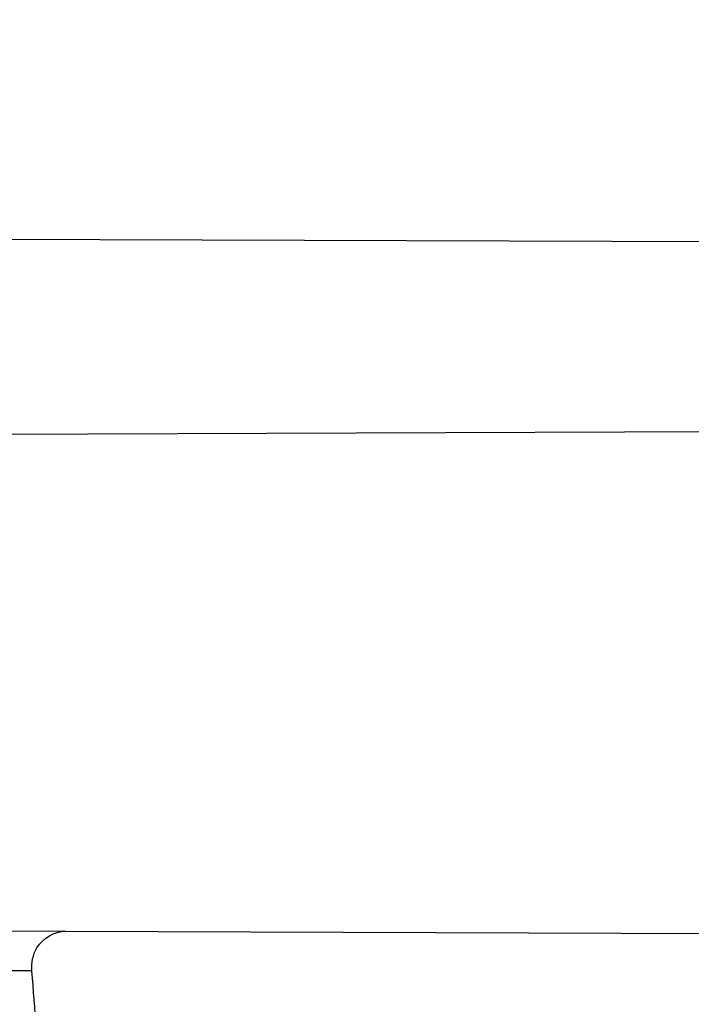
# Model space of a CAD drawing. Header units: millimetres. Extents: x 0 to 297, y 0 to 210.
# Tile 34 of 256: x 146.1481 to 146.1889, y 91.0927 to 91.1525. Entities that reach past the tile are written whole.
import ezdxf

# ---------------------------------------------------------------- set-up
doc = ezdxf.new("R2010")
doc.units = ezdxf.units.MM
doc.header["$LTSCALE"] = 16.335
doc.layers.get('0').update_dxf_attribs({"linetype": 'CONTINUOUS'})
for name, color, linetype in [('01_GLOBAL', 7, 'CONTINUOUS'), ('INTFCLR_1', 7, 'CONTINUOUS'), ('INTFCLR_144815', 7, 'CONTINUOUS')]:
    doc.layers.add(name, color=color, linetype=linetype)

msp = doc.modelspace()

# ---------------------------------------------------------------- linework, layer by layer
at = {"color": 7, "linetype": 'Continuous'}
msp.add_circle((146.8548034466, 92.13446435), 2.66, dxfattribs=at)
at = {"color": 9, "linetype": 'Continuous'}
msp.add_arc((146.8548034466, 92.13446435), 2.6259090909, 182.9674534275, 267.0325465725, dxfattribs=at)
at = {"layer": '01_GLOBAL', "color": 7, "linetype": 'Continuous'}
msp.add_circle((146.8548034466, 92.13446435), 2.695, dxfattribs=at)
at = {"layer": 'INTFCLR_1', "color": 6, "linetype": 'Continuous'}
for p, q in [((146.1443311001, 91.1392049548), (146.1976335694, 91.1390188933)), ((146.1996504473, 91.12752543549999), (146.1467743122, 91.12734086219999)), ((146.1508700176, 91.09718212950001), (146.2031934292, 91.0969994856))]:
    msp.add_line(p, q, dxfattribs=at)
at = {"layer": 'INTFCLR_1', "color": 9, "linetype": 'Continuous'}
for p, q in [((146.1216292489, 91.09728419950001), (146.1508700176, 91.09718212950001)), ((146.1488307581, 91.0947686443), (146.1192804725, 91.0947686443))]:
    msp.add_line(p, q, dxfattribs=at)
at = {"layer": 'INTFCLR_1', "color": 6, "linetype": 'Continuous'}
for centre, radius, start, end in [((145.8396077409, 91.0702686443), 0.4224162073, 270, 90.00000002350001), ((145.8396077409, 91.0702686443), 0.4014439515, 270, 90.00000002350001), ((145.8406226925, 91.0702692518), 0.3091802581, 3.2446361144, 4.54487275)]:
    msp.add_arc(centre, radius, start, end, dxfattribs=at)
at = {"layer": 'INTFCLR_1', "color": 9, "linetype": 'Continuous'}
for points, knots in [([(146.215167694, 90.9396470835), (146.2159987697, 90.9419085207), (146.2176274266, 90.946474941), (146.2207305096, 90.9557355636), (146.2257654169, 90.97235802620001), (146.2304341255, 90.99186806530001), (146.2335169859, 91.0093050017), (146.2348129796, 91.0182086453), (146.2354818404, 91.02335838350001), (146.2370256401, 91.0362869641), (146.2386297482, 91.0583777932), (146.2383725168, 91.0844410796), (146.2371603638, 91.1013312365), (146.2363978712, 91.10913017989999), (146.2358364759, 91.11431722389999), (146.2341019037, 91.1283170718), (146.2301634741, 91.1507347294), (146.2244881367, 91.17262139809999), (146.2204287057, 91.18561168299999), (146.2189019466, 91.1902581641), (146.2165792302, 91.19710265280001), (146.2113391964, 91.2114121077), (146.2022901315, 91.2324139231), (146.191984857, 91.25225539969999), (146.1848007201, 91.2644679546), (146.1814430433, 91.2699042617), (146.1792124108, 91.2734478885), (146.1731796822, 91.2827676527), (146.1630706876, 91.2970711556), (146.1490288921, 91.31448381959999), (146.1371354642, 91.3275359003), (146.1288272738, 91.33587871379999), (146.1242335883, 91.3402958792), (146.1178598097, 91.34625301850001), (146.1089384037, 91.3540531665), (146.0992814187, 91.3616216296), (146.0931582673, 91.3659756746), (146.0901748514, 91.36797805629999), (146.0877179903, 91.3695554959), (146.0855301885, 91.370872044), (146.0836031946, 91.37188306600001), (146.0825200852, 91.3723860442), (146.0816575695, 91.37269367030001), (146.0810609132, 91.3728329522), (146.0805598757, 91.3727572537), (146.0804622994, 91.37228572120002), (146.0807027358, 91.3717645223), (146.0811202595, 91.37104224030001), (146.0817948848, 91.3701330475), (146.0826939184, 91.36902450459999), (146.0838249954, 91.3677243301), (146.0851758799, 91.36623182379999), (146.086740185, 91.3645487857), (146.0892045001, 91.3619398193), (146.0927127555, 91.3582725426), (146.0992604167, 91.35140180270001), (146.106411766, 91.3436935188), (146.1129263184, 91.3363261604), (146.1169531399, 91.331641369), (146.123428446, 91.3239507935), (146.1333417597, 91.31148785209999), (146.1463378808, 91.2933556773), (146.155744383, 91.27855323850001), (146.1619029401, 91.26801686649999), (146.1660815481, 91.2606062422), (146.1732904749, 91.2470796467), (146.1829180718, 91.22665319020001), (146.189559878, 91.2096229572), (146.192649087, 91.2007931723)], [0, 0, 0, 0, 0.0103790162, 0.0208837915, 0.0420711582, 0.08518389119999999, 0.1071959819, 0.1183353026, 0.1239410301, 0.1295663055, 0.1744258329, 0.2192337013, 0.2417180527, 0.2473539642, 0.2529903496, 0.2641931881, 0.3081223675, 0.3509244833, 0.3614867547, 0.3667496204, 0.3719934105, 0.3926231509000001, 0.4323812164, 0.470412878, 0.488854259, 0.4934078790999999, 0.4979383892, 0.5068921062, 0.5412323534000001, 0.5733304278, 0.6031976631, 0.6172528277, 0.6240454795, 0.630650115, 0.6548352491, 0.6750685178, 0.6834752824, 0.6871962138, 0.6905460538, 0.6960524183, 0.6981915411, 0.6999110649, 0.7012078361, 0.7020914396, 0.7026255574, 0.7031007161, 0.7038824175, 0.7050749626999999, 0.7066970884, 0.7087489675, 0.7112252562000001, 0.7141187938, 0.7174211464, 0.7211233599, 0.729578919, 0.7392839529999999, 0.762009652, 0.7748693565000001, 0.7816473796, 0.7886214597, 0.8181786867, 0.8502212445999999, 0.8846823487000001, 0.8936821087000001, 0.9027944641, 0.9213301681, 0.9597016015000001, 1, 1, 1, 1]), ([(146.0853256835, 91.3712686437), (146.0858354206, 91.3712685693), (146.0884302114, 91.37024205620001), (146.0914097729, 91.3684995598), (146.094679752, 91.36644225), (146.0977098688, 91.3644452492), (146.1039326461, 91.360106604), (146.1137472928, 91.3525690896), (146.1228234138, 91.3447983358), (146.1293077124, 91.3388643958), (146.1339781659, 91.33446754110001), (146.1424222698, 91.3261670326), (146.1545124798, 91.3131819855), (146.1687911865, 91.29585634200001), (146.1790766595, 91.28161812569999), (146.1852148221, 91.2723404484), (146.1874832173, 91.2688147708), (146.1908964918, 91.263408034), (146.1981971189, 91.2512666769), (146.2086731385, 91.2315369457), (146.2178781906, 91.21064109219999), (146.2232089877, 91.19640184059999), (146.2255710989, 91.18959322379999), (146.227123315, 91.18497242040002), (146.2312489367, 91.17205880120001), (146.2370185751, 91.1502981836), (146.2410247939, 91.1279970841), (146.242788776, 91.1140716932), (146.2433595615, 91.1089133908), (146.2441347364, 91.1011583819), (146.2453671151, 91.08436335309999), (146.2456287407, 91.058442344), (146.2439975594, 91.03647449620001), (146.2424282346, 91.02361998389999), (146.2417481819, 91.0184987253), (146.2404303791, 91.0096435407), (146.2372949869, 90.9922981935), (146.2325471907, 90.97289442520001), (146.2274296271, 90.95636879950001), (146.2242749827, 90.9471599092), (146.2226192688, 90.94261896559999), (146.2217743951, 90.9403701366)], [0, 0, 0, 0, 0.0031306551, 0.0166311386, 0.0214593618, 0.0268204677, 0.03892666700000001, 0.0680356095, 0.1027865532, 0.1122690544, 0.1220182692, 0.1421808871, 0.1849821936, 0.2309157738, 0.2799873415, 0.2927705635, 0.2992370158, 0.3057352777, 0.3320402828, 0.3862318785, 0.4428084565, 0.4721382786, 0.4795908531, 0.487069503, 0.5020757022, 0.562848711, 0.6251729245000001, 0.641061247, 0.6490543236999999, 0.6570463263, 0.6889269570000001, 0.7524525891, 0.8160592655, 0.8240370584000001, 0.8319876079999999, 0.8477879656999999, 0.8790177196, 0.9402188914, 0.9703170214, 0.9852457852, 1, 1, 1, 1]), ([(146.192649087, 91.2007931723), (146.1958606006, 91.19161380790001), (146.2016925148, 91.1727509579), (146.207244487, 91.1485054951), (146.2099856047, 91.1323126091), (146.2110878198, 91.12467357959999), (146.2117778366, 91.1195334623), (146.2134659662, 91.10537393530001), (146.2150886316, 91.08202445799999), (146.2148602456, 91.05859212), (146.2140091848, 91.0442666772), (146.2136200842, 91.03903900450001), (146.2129629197, 91.0312586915), (146.2111506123, 91.0146916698), (146.206931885, 90.9897134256), (146.2017743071, 90.9689710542), (146.19827327, 90.95706681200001), (146.1968531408, 90.95239866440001), (146.1942959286, 90.9443911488), (146.1888936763, 90.9289345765), (146.1802622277, 90.90786547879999), (146.171382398, 90.8897741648), (146.1656550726, 90.8792145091), (146.1635773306, 90.8754900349), (146.1604900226, 90.8700564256), (146.1538400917, 90.8588573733), (146.1432874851, 90.8427416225), (146.130351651, 90.82515020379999), (146.1210235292, 90.81367435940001), (146.1156460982, 90.8073755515), (146.113618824, 90.80502464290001), (146.1101975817, 90.8011144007), (146.1038773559, 90.7940784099), (146.096999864, 90.7867494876), (146.0907938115, 90.7802607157), (146.0870749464, 90.7763572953), (146.0841227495, 90.7731700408), (146.082218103, 90.7709636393), (146.0811689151, 90.76956887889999), (146.0807337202, 90.7688287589), (146.0804699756, 90.768297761), (146.0805812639, 90.7676067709), (146.0820539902, 90.76790723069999), (146.0836740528, 90.7686837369), (146.0866075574, 90.7702696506), (146.0894057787, 90.77205211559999), (146.0917034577, 90.7735832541), (146.0931778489, 90.7745970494), (146.0956556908, 90.77633123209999), (146.0996186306, 90.7792326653), (146.1051563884, 90.78353748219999), (146.1134349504, 90.79034993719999), (146.1208444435, 90.79699512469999), (146.1273278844, 90.803212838), (146.1319747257, 90.8077988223), (146.1403493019, 90.8164335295), (146.1522854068, 90.8298984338), (146.1663008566, 90.8478011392), (146.1763364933, 90.8624671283), (146.1823017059, 90.8720054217), (146.1845040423, 90.87562926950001), (146.1878179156, 90.8811894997), (146.1948947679, 90.8936741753), (146.2049952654, 90.9139390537), (146.2119439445, 90.93087495), (146.2151676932, 90.9396470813)], [0, 0, 0, 0, 0.0419354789, 0.08505031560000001, 0.1071497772, 0.1127379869, 0.1183317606, 0.1295131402, 0.1742263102, 0.2191466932, 0.230445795, 0.2361065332, 0.241751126, 0.2641147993, 0.3079545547, 0.3508736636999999, 0.3561840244, 0.3614616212, 0.3719139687, 0.3924297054, 0.4320526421, 0.4700131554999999, 0.4792642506, 0.483852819, 0.4884035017, 0.5062126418, 0.5400088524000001, 0.5714206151, 0.6003317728, 0.6037560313, 0.6071340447, 0.6137178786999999, 0.6261602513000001, 0.6479155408, 0.6570536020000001, 0.6648783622, 0.6711643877, 0.6757843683, 0.6774462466, 0.6786751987, 0.6794900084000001, 0.6799813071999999, 0.6813020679, 0.6842478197, 0.6888651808, 0.6950795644, 0.6987591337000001, 0.70073729, 0.7027989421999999, 0.7117993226, 0.7219139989, 0.7330405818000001, 0.7580265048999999, 0.7648041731, 0.7717766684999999, 0.7861782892, 0.816667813, 0.8493175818, 0.8841610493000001, 0.8932352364, 0.8978283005, 0.9024468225, 0.9211469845, 0.9596997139, 1, 1, 1, 1]), ([(146.0853256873, 90.7692686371), (146.0851880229, 90.76926865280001), (146.0848509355, 90.76933511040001), (146.0848682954, 90.76994105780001), (146.0852289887, 90.7705644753), (146.0858526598, 90.7714910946), (146.0868032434, 90.7726443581), (146.0886356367, 90.7747215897), (146.090803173, 90.7769929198), (146.093215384, 90.77947858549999), (146.0959839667, 90.7823063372), (146.1017014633, 90.78813019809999), (146.1087122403, 90.79541364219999), (146.1151564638, 90.8024097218), (146.1186445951, 90.80629812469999), (146.1207113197, 90.8086358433), (146.1261908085, 90.8148966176), (146.1356953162, 90.82630389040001), (146.1488811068, 90.8438006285), (146.1596415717, 90.8598377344), (146.1664241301, 90.87098636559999), (146.1695721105, 90.8763942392), (146.1716900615, 90.88010002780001), (146.1775256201, 90.8906021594), (146.1865751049, 90.9085978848), (146.1953782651, 90.9295730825), (146.2008882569, 90.9449633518), (146.2034958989, 90.9529350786), (146.2049438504, 90.9575818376), (146.2085119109, 90.96942638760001), (146.2137695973, 90.9900678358), (146.2180725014, 91.0149384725), (146.2199207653, 91.0314342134), (146.2205908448, 91.0391798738), (146.2209875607, 91.0443838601), (146.221855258, 91.0586438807), (146.2220882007, 91.0819731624), (146.2204334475, 91.1052178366), (146.2187124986, 91.1193111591), (146.218008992, 91.1244278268), (146.2168850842, 91.13203296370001), (146.2140893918, 91.1481570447), (146.2084266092, 91.17229781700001), (146.202482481, 91.1910654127), (146.1992099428, 91.20019722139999)], [0, 0, 0, 0, 0.0008731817, 0.001718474, 0.0032338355, 0.0055641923, 0.008732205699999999, 0.0127298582, 0.0231213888, 0.0286463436, 0.0346993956, 0.04822263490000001, 0.0804125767, 0.0988155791, 0.1085508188, 0.1135449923, 0.1186070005, 0.1613231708, 0.2076862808, 0.2575123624, 0.2837454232, 0.2904461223, 0.2972015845, 0.3108183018, 0.3666504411, 0.4248609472, 0.4549769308, 0.4703146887, 0.4780576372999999, 0.4858477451, 0.5487776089, 0.6130123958, 0.6457680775, 0.6540347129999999, 0.6623246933, 0.6788711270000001, 0.74464742, 0.8101273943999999, 0.8265053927, 0.8346996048, 0.8428861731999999, 0.8752668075, 0.9384714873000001, 1, 1, 1, 1])]:
    msp.add_open_spline(points, degree=3, knots=knots, dxfattribs=at)
at = {"layer": 'INTFCLR_1', "color": 6, "linetype": 'Continuous'}
for points, knots in [([(146.1150652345, 91.3712686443), (146.1142109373, 91.3712686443), (146.1157546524, 91.3683280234), (146.1170803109, 91.3667058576), (146.1192467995, 91.3638593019), (146.1219201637, 91.3606396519), (146.125337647, 91.3565305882), (146.129332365, 91.3517587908), (146.1336170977, 91.3465688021), (146.1378478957, 91.3413533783), (146.1417862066, 91.33638567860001), (146.1454017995, 91.33172329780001), (146.1486896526, 91.3273866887), (146.1516611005, 91.3233827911), (146.1543369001, 91.3197024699), (146.156743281, 91.3163299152), (146.1589048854, 91.3132456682), (146.1608385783, 91.3104414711), (146.1625660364, 91.3078989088), (146.1641084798, 91.30559694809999), (146.165490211, 91.30350884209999), (146.1667189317, 91.3016311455), (146.1678098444, 91.29994672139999), (146.1687779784, 91.29843810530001), (146.1696459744, 91.2970741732), (146.1706214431, 91.29552968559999), (146.171753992, 91.2937197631), (146.1728766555, 91.29190262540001), (146.1738510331, 91.2903096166), (146.1746912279, 91.2889253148), (146.1756155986, 91.2873892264), (146.1766371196, 91.2856754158), (146.1777643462, 91.28376355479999), (146.1790081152, 91.2816276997), (146.1803754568, 91.2792474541), (146.181880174, 91.2765877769), (146.1835347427, 91.2736124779), (146.1853542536, 91.27027563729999), (146.1873580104, 91.2665190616), (146.1895596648, 91.26228659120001), (146.1919715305, 91.2575132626), (146.194608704, 91.25211957), (146.1974929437, 91.24599442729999), (146.200642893, 91.2390039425), (146.2040752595, 91.23097719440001), (146.207802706, 91.22170867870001), (146.2118351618, 91.2109047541), (146.2161179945, 91.1983172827), (146.2203681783, 91.1842931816), (146.2242872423, 91.1694234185), (146.2276657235, 91.1543820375), (146.2304753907, 91.139299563), (146.2327156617, 91.12423570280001), (146.2343982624, 91.1091881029), (146.2355287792, 91.09419226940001), (146.236117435, 91.07923359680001), (146.2361708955, 91.0643357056), (146.2356951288, 91.04948488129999), (146.2346936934, 91.03468304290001), (146.2331693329, 91.0199420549), (146.2311191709, 91.00523224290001), (146.2285428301, 90.9905732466), (146.2254275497, 90.9759332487), (146.2217708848, 90.96133081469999), (146.2176203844, 90.94696854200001), (146.2132204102, 90.93354429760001), (146.2088852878, 90.9216267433), (146.2048596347, 90.91144843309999), (146.2011587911, 90.9027023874), (146.1977663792, 90.8951298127), (146.1946668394, 90.88853337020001), (146.1918379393, 90.88275133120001), (146.1892594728, 90.8776633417), (146.1869119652, 90.8731715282), (146.1847820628, 90.86920240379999), (146.1828538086, 90.8656918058), (146.1811073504, 90.8625765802), (146.1795253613, 90.85980462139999), (146.1780916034, 90.8573318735), (146.1767959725, 90.85512907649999), (146.1756290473, 90.853169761), (146.1745782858, 90.8514245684), (146.1736278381, 90.8498612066), (146.1727650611, 90.8484544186), (146.1719665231, 90.84716262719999), (146.1711689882, 90.84588214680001), (146.1703111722, 90.8445150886), (146.1693416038, 90.84298277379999), (146.1682509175, 90.8412753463), (146.1670226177, 90.8393723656), (146.1656376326, 90.83725160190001), (146.1640803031, 90.83489670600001), (146.1623329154, 90.8322916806), (146.1603729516, 90.82941522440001), (146.1581781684, 90.826247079), (146.1557236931, 90.8227690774), (146.1529902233, 90.81897164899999), (146.1499514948, 90.81483864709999), (146.1465806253, 90.8103557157), (146.1428687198, 90.80553486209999), (146.1388145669, 90.8003907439), (146.1344498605, 90.7949851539), (146.129996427, 90.7895765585), (146.1258273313, 90.7845911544), (146.1222457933, 90.7802900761), (146.1194492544, 90.7769295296), (146.1171773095, 90.7739602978), (146.1158081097, 90.7722877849), (146.114193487, 90.7692686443), (146.1150652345, 90.7692686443)], [0, 0, 0, 0, 0.0038604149, 0.007501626, 0.0124785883, 0.0188917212, 0.0268498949, 0.0364677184, 0.0470694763, 0.05724446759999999, 0.0668187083, 0.0757144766, 0.08390537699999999, 0.0914099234, 0.09824517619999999, 0.1044667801, 0.1101313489, 0.1152642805, 0.1198589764, 0.1240215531, 0.1277856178, 0.1311734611, 0.1341617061, 0.1368541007, 0.1392736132, 0.1414672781, 0.1451087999, 0.148921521, 0.1511192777, 0.1535471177, 0.1562389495, 0.1592204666, 0.1625628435, 0.1662680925, 0.1703891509, 0.1749670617, 0.1800766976, 0.185772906, 0.1921414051, 0.1993155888, 0.2073311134, 0.2163077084, 0.2264451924, 0.2379233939, 0.2509534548, 0.2658909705, 0.2830621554, 0.3030578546, 0.3259639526, 0.3492662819, 0.3725305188, 0.395610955, 0.4185782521, 0.4413347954, 0.4640172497, 0.4865192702, 0.5089682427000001, 0.5313242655, 0.5536477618, 0.5759939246, 0.5982772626, 0.6207472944, 0.6432362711, 0.6658996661, 0.6887559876, 0.7107777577, 0.7297237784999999, 0.7460531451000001, 0.7602331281, 0.7726347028, 0.7835467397, 0.7931663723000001, 0.8017211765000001, 0.8093215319, 0.8160683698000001, 0.8220757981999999, 0.8274205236, 0.83220661, 0.8364980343, 0.8403367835, 0.8437547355, 0.8468031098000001, 0.8495420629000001, 0.8520223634, 0.8542604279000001, 0.8564046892, 0.8588391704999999, 0.8615533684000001, 0.8645986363, 0.8679945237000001, 0.8717882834, 0.8760445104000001, 0.8807522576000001, 0.8859628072, 0.8917731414, 0.8981681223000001, 0.9051985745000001, 0.9129160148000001, 0.9213486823, 0.930543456, 0.9404096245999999, 0.9509435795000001, 0.9619432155, 0.9720502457, 0.9803711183, 0.9870628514, 0.9922716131, 0.9960607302, 1, 1, 1, 1]), ([(146.1150652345, 90.7692686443), (146.1160387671, 90.7692686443), (146.1177271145, 90.7704064), (146.1203228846, 90.771969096), (146.1232989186, 90.77413160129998), (146.1269787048, 90.7769491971), (146.1313602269, 90.7805465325), (146.136189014, 90.7847397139), (146.1410884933, 90.7892225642), (146.14571304, 90.7936536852), (146.1499506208, 90.7978758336), (146.1538079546, 90.8018604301), (146.1573032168, 90.80558744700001), (146.1604624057, 90.80905244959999), (146.1633068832, 90.8122543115), (146.1658602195, 90.8151952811), (146.1681553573, 90.81789510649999), (146.1702110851, 90.8203595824), (146.1720499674, 90.82260144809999), (146.1736917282, 90.82463420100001), (146.175161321, 90.82647923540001), (146.1764960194, 90.8281758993), (146.177810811, 90.8298661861), (146.1792115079, 90.8316888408), (146.1806985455, 90.83365031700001), (146.1821699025, 90.8356187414), (146.183615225, 90.8375779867), (146.1851191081, 90.83964462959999), (146.1867839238, 90.8419668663), (146.1886446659, 90.84460610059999), (146.1907239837, 90.84761283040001), (146.1930437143, 90.8510418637), (146.1956231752, 90.8549500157), (146.1984823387, 90.8594072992), (146.2016518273, 90.86451166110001), (146.2051614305, 90.8703758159), (146.209038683, 90.87713741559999), (146.2133125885, 90.8849785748), (146.2180078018, 90.8941127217), (146.2231555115, 90.90485947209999), (146.2286552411, 90.91737178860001), (146.2341538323, 90.9312565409), (146.2392951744, 90.9458956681), (146.2438614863, 90.9607345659), (146.2478132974, 90.9756282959), (146.2511637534, 90.9905608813), (146.2539112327, 91.0054533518), (146.2560779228, 91.020346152), (146.2576685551, 91.0351758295), (146.2586982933, 91.04996599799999), (146.2591763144, 91.0647019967), (146.2591102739, 91.07938636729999), (146.2585051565, 91.0940278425), (146.2573642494, 91.1086171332), (146.2556872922, 91.1231604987), (146.2534729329, 91.1376558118), (146.2507211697, 91.1520808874), (146.2474209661, 91.1664680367), (146.2435667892, 91.18079923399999), (146.239139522, 91.1950910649), (146.234151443, 91.20927087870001), (146.2288018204, 91.2228037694), (146.2234345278, 91.2350612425), (146.218408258, 91.24561069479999), (146.2138248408, 91.25458398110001), (146.2096571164, 91.2622864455), (146.2058775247, 91.2689320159), (146.2024553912, 91.2746998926), (146.1993628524, 91.27972662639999), (146.196567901, 91.2841272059), (146.1940471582, 91.2879852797), (146.1917761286, 91.291377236), (146.189737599, 91.2943570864), (146.1879066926, 91.29698229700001), (146.18627007, 91.2992900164), (146.1848016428, 91.3013303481), (146.183482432, 91.3031394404), (146.182221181, 91.3048484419), (146.1809100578, 91.3066048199), (146.1794654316, 91.30851560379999), (146.1779774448, 91.3104564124), (146.1764846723, 91.31237679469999), (146.1749729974, 91.3142966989), (146.1733137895, 91.3163746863), (146.1714604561, 91.3186595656), (146.1693845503, 91.3211749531), (146.1670661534, 91.32393152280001), (146.1644777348, 91.32694376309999), (146.1615962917, 91.33021938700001), (146.1583918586, 91.3337681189), (146.154841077, 91.33758842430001), (146.1509238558, 91.34167085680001), (146.1466153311, 91.3459997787), (146.1419164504, 91.35053715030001), (146.1369054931, 91.3551583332), (146.1319289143, 91.35951049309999), (146.1273729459, 91.3632762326), (146.1235388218, 91.3662278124), (146.1204516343, 91.36848349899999), (146.1177826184, 91.37009623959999), (146.1160568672, 91.3712686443), (146.1150652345, 91.3712686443)], [0, 0, 0, 0, 0.0042187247, 0.0081401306, 0.0133978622, 0.0200459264, 0.0282638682, 0.0379443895, 0.0477615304, 0.05703690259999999, 0.0656973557, 0.0736821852, 0.0810680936, 0.0878383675, 0.0940009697, 0.0996271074, 0.1047154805, 0.1093563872, 0.1135342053, 0.1172803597, 0.1206792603, 0.1237557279, 0.1266349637, 0.1299589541, 0.1337168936, 0.1373013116, 0.1406085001, 0.1442672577, 0.148377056, 0.1529904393, 0.1582606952, 0.164218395, 0.1709303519, 0.1785521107, 0.1871652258, 0.1969659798, 0.2081658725, 0.2209392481, 0.2356613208, 0.2526660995, 0.2725685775, 0.2948769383, 0.3173640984, 0.3397873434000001, 0.3621386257, 0.3841211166, 0.4060891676, 0.4277469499, 0.4493218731, 0.470705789, 0.4919793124, 0.5131981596, 0.5343255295, 0.5554668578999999, 0.5765984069, 0.5977513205, 0.6189954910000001, 0.6402209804, 0.6617015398, 0.6832900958, 0.7050415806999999, 0.7268239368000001, 0.7463339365, 0.7630160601, 0.7774553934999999, 0.7899931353, 0.8009638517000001, 0.8105830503, 0.8190545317, 0.8265380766, 0.8331730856, 0.8390248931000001, 0.8442268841, 0.8488182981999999, 0.8528943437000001, 0.8564866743, 0.8597116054, 0.8625968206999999, 0.8656908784, 0.8692094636, 0.8729771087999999, 0.8762884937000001, 0.879749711, 0.8835661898, 0.8878115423, 0.8924986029, 0.8976989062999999, 0.9034198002, 0.9097088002, 0.9166034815, 0.9241390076, 0.9323094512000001, 0.9411199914, 0.9506041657, 0.9606137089, 0.9706541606, 0.9792553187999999, 0.9862062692, 0.9916647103, 0.9957028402, 1, 1, 1, 1]), ([(146.1488307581, 91.0947686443), (146.1487927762, 91.0952464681), (146.1489932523, 91.096458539), (146.1502013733, 91.0971844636), (146.1508700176, 91.09718212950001)], [0, 0, 0, 0, 0.4175432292, 1, 1, 1, 1])]:
    msp.add_open_spline(points, degree=3, knots=knots, dxfattribs=at)
at = {"layer": 'INTFCLR_144815', "color": 6, "linetype": 'Continuous'}
for radius in [0.4466793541, 0.4256665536]:
    msp.add_circle((145.8396077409, 91.0702686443), radius, dxfattribs=at)
for radius, start, end in [(0.6157754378, 313.9937911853, 154.5150993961), (0.5947754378, 312.9543589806, 154.5144414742), (0.5751005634, 282.2440355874, 71.2863570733), (0.4627266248, 45.0000000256, 314.9999999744), (0.4618985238, 44.999999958, 315.000000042), (0.461229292, 44.99999997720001, 315.0000000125), (0.4537777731, 308.490992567, 51.50900743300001)]:
    msp.add_arc((145.8396077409, 91.0702686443), radius, start, end, dxfattribs=at)
at = {"layer": 'INTFCLR_144815', "color": 9, "linetype": 'Continuous'}
for centre, radius, start, end in [((145.8396077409, 91.0702686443), 0.5712784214, 292.4997540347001, 54.0964566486), ((145.8396102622, 91.0702698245), 0.5153523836, 292.4997540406, 54.09645665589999), ((145.8396077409, 91.0702686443), 0.450734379, 313.8592910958, 46.1407088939)]:
    msp.add_arc(centre, radius, start, end, dxfattribs=at)
at = {"layer": 'INTFCLR_144815', "color": 6, "linetype": 'Continuous'}
for points, knots in [([(146.2625648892, 91.0702686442), (146.2625648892, 91.0724684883), (146.262532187, 91.0768687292), (146.2623850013, 91.08346881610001), (146.2621395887, 91.09006891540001), (146.2617957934, 91.0966690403), (146.2613534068, 91.1032690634), (146.2608121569, 91.10986895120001), (146.260171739, 91.11646838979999), (146.2594317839, 91.123067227), (146.2585919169, 91.1296649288), (146.2576516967, 91.13626118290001), (146.2566107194, 91.14285515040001), (146.2554685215, 91.14944622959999), (146.2542247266, 91.1560332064), (146.2528788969, 91.1626151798), (146.2514307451, 91.1691905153), (146.2498799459, 91.1757578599), (146.2482264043, 91.18231502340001), (146.2464700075, 91.1888601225), (146.2446109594, 91.1953903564), (146.2426494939, 91.20190318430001), (146.240586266, 91.20839506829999), (146.2384220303, 91.2148626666), (146.2361580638, 91.2213016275), (146.2337958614, 91.2277076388), (146.2313375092, 91.2340755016), (146.2287855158, 91.2403997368), (146.2261430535, 91.24667412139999), (146.223413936, 91.2528919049), (146.2206027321, 91.25904570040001), (146.2177148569, 91.2651274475), (146.2147566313, 91.2711284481), (146.2117353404, 91.27703939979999), (146.2086592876, 91.28285042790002), (146.2055378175, 91.2885511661), (146.2023813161, 91.29413085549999), (146.1992011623, 91.29957850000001), (146.1960096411, 91.3048830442), (146.1928197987, 91.3100336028), (146.1896452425, 91.3150197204), (146.1864998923, 91.3198316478), (146.1833976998, 91.3244606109), (146.1803523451, 91.32889905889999), (146.1773769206, 91.3331408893), (146.1744836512, 91.33718159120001), (146.1716836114, 91.34101837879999), (146.1689866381, 91.3446500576), (146.1664013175, 91.3480768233), (146.1639350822, 91.3512999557), (146.1615937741, 91.3543222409), (146.1593814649, 91.35714805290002), (146.1573002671, 91.3597834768), (146.1553509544, 91.36223545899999), (146.1535333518, 91.3645113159), (146.1518468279, 91.3666181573), (146.1502903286, 91.36856289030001), (146.148862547, 91.37035208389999), (146.1475620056, 91.3719918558), (146.1463872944, 91.3734878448), (146.1453367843, 91.3748448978), (146.1444092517, 91.3760686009), (146.1436017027, 91.3771608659), (146.1429160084, 91.3781339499), (146.1423391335, 91.37896735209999), (146.1418093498, 91.3798985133), (146.141227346, 91.3805648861), (146.1412445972, 91.3817629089), (146.1415550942, 91.3817685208)], [0, 0, 0, 0, 0.0193188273, 0.0386418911, 0.05797372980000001, 0.0773181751, 0.0966800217, 0.1160624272, 0.1354702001, 0.1549057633, 0.1743738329, 0.1938759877, 0.2134167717, 0.2329964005, 0.2526187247, 0.2722829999, 0.2919923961, 0.3117443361, 0.3315407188, 0.3513772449, 0.37125414, 0.391164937, 0.4111075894, 0.4310729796, 0.4510561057, 0.4710451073, 0.4910305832, 0.5109984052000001, 0.5309330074, 0.5508166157, 0.5706284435, 0.590344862, 0.6099392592, 0.6293819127, 0.6486401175, 0.6676780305, 0.6864570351, 0.7049360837, 0.7230721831, 0.7408210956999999, 0.7581383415, 0.7749801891, 0.7913047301, 0.8070730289, 0.822250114, 0.8368060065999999, 0.8507161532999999, 0.8639624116, 0.8765312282, 0.8884132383, 0.8996029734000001, 0.9101049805, 0.9199296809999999, 0.9290934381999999, 0.9376135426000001, 0.9455077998, 0.9527934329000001, 0.9594885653, 0.9656100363, 0.9711731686, 0.9761922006, 0.9806816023, 0.9846553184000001, 0.9881278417, 0.9911127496, 0.9936230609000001, 0.9972727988, 1, 1, 1, 1]), ([(146.1515348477, 90.7587687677), (146.1512150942, 90.7587746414), (146.1512119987, 90.7600070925), (146.1517859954, 90.7606977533), (146.1523169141, 90.7616585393), (146.1528921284, 90.7625183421), (146.1535763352, 90.7635215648), (146.1543814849, 90.7646472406), (146.15530592, 90.76590779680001), (146.1563525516, 90.76730531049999), (146.1575225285, 90.7688454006), (146.1588179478, 90.7705337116), (146.1602417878, 90.77237807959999), (146.1617966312, 90.7743862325), (146.1634827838, 90.7765637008), (146.1652973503, 90.7789125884), (146.1672357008, 90.7814334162), (146.169295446, 90.7841302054), (146.1714790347, 90.7870140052), (146.1737896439, 90.7900978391), (146.1762240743, 90.7933873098), (146.1787743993, 90.79688231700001), (146.1814309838, 90.80058082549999), (146.1841860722, 90.80448380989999), (146.1870298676, 90.8085896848), (146.1899514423, 90.8128953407), (146.1929388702, 90.81739609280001), (146.195979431, 90.82208572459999), (146.1990598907, 90.82695665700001), (146.2021667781, 90.832000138), (146.2052866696, 90.837206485), (146.2084064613, 90.8425653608), (146.2115136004, 90.84806604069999), (146.2145962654, 90.85369765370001), (146.2176434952, 90.85944939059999), (146.2206452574, 90.86531064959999), (146.2235925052, 90.87127120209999), (146.2264771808, 90.8773212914), (146.2292921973, 90.88345171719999), (146.2320314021, 90.88965389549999), (146.2346894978, 90.8959198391), (146.2372619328, 90.9022420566), (146.2397453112, 90.90861474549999), (146.2421317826, 90.9150191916), (146.2444188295, 90.9214479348), (146.2466074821, 90.92790255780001), (146.2487002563, 90.9343910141), (146.2506975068, 90.9409155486), (146.2525965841, 90.9474680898), (146.2543963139, 90.95404485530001), (146.2560946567, 90.9606375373), (146.2576905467, 90.9672398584), (146.2591843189, 90.9738506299), (146.2605765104, 90.98046966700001), (146.2618676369, 90.9870969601), (146.2630580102, 90.99373176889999), (146.2641477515, 91.00037227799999), (146.2651369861, 91.0070162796), (146.2660260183, 91.0136624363), (146.2668152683, 91.02031037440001), (146.2675051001, 91.0269596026), (146.2680958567, 91.03360976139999), (146.2685878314, 91.0402603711), (146.2689813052, 91.04691137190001), (146.269276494, 91.05356251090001), (146.2694735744, 91.0602138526), (146.2695726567, 91.0668651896), (146.2695738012, 91.07351660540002), (146.2694770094, 91.08016791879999), (146.2692822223, 91.0868192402), (146.2689893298, 91.0934703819), (146.2685981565, 91.1001213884), (146.2681084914, 91.10677196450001), (146.2675200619, 91.1134219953), (146.2668325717, 91.12007108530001), (146.2660456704, 91.1267189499), (146.2651589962, 91.1333650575), (146.2641721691, 91.140008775), (146.2630848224, 91.1466492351), (146.2618965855, 91.1532855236), (146.2606070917, 91.1599166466), (146.2592161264, 91.1665408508), (146.2577236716, 91.1731557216), (146.25612979, 91.17975889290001), (146.2544344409, 91.1863486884), (146.2526374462, 91.19292404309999), (146.2507388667, 91.199483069), (146.2487392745, 91.2060224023), (146.2466397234, 91.21253772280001), (146.2444415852, 91.21902445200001), (146.2421464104, 91.2254781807), (146.2397562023, 91.2318939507), (146.2372735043, 91.23826617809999), (146.2347014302, 91.24458873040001), (146.2320437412, 91.2508548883), (146.2293049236, 91.2570573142), (146.2264902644, 91.2631880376), (146.2236059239, 91.2692384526), (146.220658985, 91.2751993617), (146.2176574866, 91.2810610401), (146.2146104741, 91.2868132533), (146.211527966, 91.2924454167), (146.2084209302, 91.29794670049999), (146.2053011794, 91.3033062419), (146.2021812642, 91.3085133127), (146.1990742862, 91.31355757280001), (146.1959936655, 91.31842933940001), (146.1929528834, 91.3231198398), (146.189965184, 91.32762147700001), (146.187043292, 91.3319280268), (146.1841991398, 91.3360347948), (146.1814436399, 91.339938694), (146.1787864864, 91.34363828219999), (146.1762360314, 91.34713370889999), (146.1737992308, 91.3504265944), (146.1714816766, 91.35351982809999), (146.1692876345, 91.3564173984), (146.1672201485, 91.3591241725), (146.1652811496, 91.36164570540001), (146.1634716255, 91.36398800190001), (146.1617917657, 91.3661573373), (146.1602410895, 91.3681601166), (146.1588186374, 91.3700026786), (146.1575230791, 91.3716911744), (146.1563528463, 91.37323156), (146.1553062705, 91.3746291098), (146.1543814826, 91.3758897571), (146.1535770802, 91.37701559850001), (146.1528902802, 91.3780187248), (146.1523225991, 91.3788790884), (146.1518630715, 91.37966964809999), (146.151402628, 91.3804116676), (146.1510534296, 91.3817596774), (146.1515348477, 91.3817685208)], [0, 0, 0, 0, 0.0014103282, 0.0032894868, 0.0045784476, 0.006109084, 0.0078878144, 0.009921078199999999, 0.0122159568, 0.0147800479, 0.0176210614, 0.0207450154, 0.0241645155, 0.0278962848, 0.0319450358, 0.0363094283, 0.0409856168, 0.0459681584, 0.0512740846, 0.0569372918, 0.0629614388, 0.06932079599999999, 0.0760170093, 0.0830428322, 0.09038864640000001, 0.09804223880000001, 0.1059886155, 0.1142106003, 0.1226891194, 0.1314036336, 0.1403327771, 0.1494548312, 0.1587482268, 0.1681920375, 0.1777662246, 0.1874518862, 0.1972313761, 0.2070885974, 0.2170088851, 0.2269790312, 0.2369874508, 0.247023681, 0.2570780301, 0.2671479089, 0.2771627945, 0.2871678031, 0.297203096, 0.3072268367, 0.3172573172, 0.3272873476, 0.3372951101, 0.3472786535, 0.3572404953, 0.3671820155, 0.3771057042, 0.38701475, 0.3969071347, 0.4067804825, 0.4166362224, 0.4264761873, 0.4363022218, 0.4461151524, 0.4559173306, 0.4657100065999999, 0.4754958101, 0.4852761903, 0.4950537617, 0.5048299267, 0.514607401, 0.5243876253, 0.5341732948, 0.5439658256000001, 0.5537677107, 0.5635801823, 0.5734055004, 0.5832449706, 0.5931003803, 0.6029729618, 0.6128636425, 0.6227732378, 0.6327028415, 0.6426530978, 0.6526214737, 0.6626060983, 0.6726078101, 0.6826271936, 0.6926651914, 0.7027189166, 0.7127821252, 0.7228511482, 0.7329216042, 0.7429877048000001, 0.7530428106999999, 0.7630790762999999, 0.7730874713, 0.7830577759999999, 0.7929782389, 0.8028356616, 0.8126154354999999, 0.8223014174, 0.8318761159, 0.8413205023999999, 0.8506146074, 0.8597374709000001, 0.8686675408, 0.8773831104, 0.8858627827, 0.8940860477, 0.9020337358, 0.9096886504, 0.9170358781, 0.9240630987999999, 0.9307608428, 0.9371226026, 0.9431446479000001, 0.9488258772, 0.9541674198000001, 0.9591725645, 0.9638462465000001, 0.9681947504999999, 0.9722253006, 0.9759458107, 0.979364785, 0.9824904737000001, 0.9853313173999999, 0.9878955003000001, 0.9901906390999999, 0.9922241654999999, 0.994002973, 0.9955336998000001, 0.9968227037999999, 0.9978766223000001, 1, 1, 1, 1]), ([(146.1221340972, 91.3712686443), (146.121854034, 91.3712686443), (146.1217650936, 91.3702108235), (146.1224894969, 91.3693788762), (146.123367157, 91.3678782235), (146.1247612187, 91.36609387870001), (146.1265613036, 91.3637862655), (146.128808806, 91.3610382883), (146.13150356, 91.35777147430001), (146.1346511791, 91.3539703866), (146.1382867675, 91.3495479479), (146.1424048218, 91.3444666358), (146.14699477, 91.3386792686), (146.1520315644, 91.33214766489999), (146.1574486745, 91.3248776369), (146.1631935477, 91.3168507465), (146.1691616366, 91.3081205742), (146.17527173, 91.2987121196), (146.1814126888, 91.28870824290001), (146.1874988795, 91.2781675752), (146.1934387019, 91.26717947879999), (146.1991667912, 91.2558081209), (146.2046200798, 91.244134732), (146.2097609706, 91.2322084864), (146.2145518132, 91.2200965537), (146.2189754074, 91.2078325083), (146.2230148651, 91.1954622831), (146.226661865, 91.18301775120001), (146.2299164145, 91.1705130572), (146.2327714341, 91.1579940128), (146.2352383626, 91.1454361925), (146.2373125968, 91.1328888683), (146.2390034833, 91.1203246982), (146.2403109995, 91.1077833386), (146.2412405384, 91.0952555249), (146.2417956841, 91.0827526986), (146.2419187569, 91.0744270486), (146.2419187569, 91.0702686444)], [0, 0, 0, 0, 0.0025344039, 0.005901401, 0.0109295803, 0.0177704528, 0.0265540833, 0.0373505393, 0.04991676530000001, 0.0648695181, 0.0820131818, 0.1017234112, 0.1240566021, 0.1488553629, 0.1763609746, 0.2060970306, 0.2381748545, 0.2720515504, 0.3076064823, 0.3443876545, 0.3821831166, 0.4206251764, 0.4595934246, 0.4987613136, 0.5381325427, 0.5774437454, 0.6167240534, 0.6558745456, 0.6947773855, 0.7336358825, 0.7720551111, 0.8105726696, 0.8487051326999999, 0.8867612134, 0.9246626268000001, 0.9623689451, 1, 1, 1, 1]), ([(146.1616919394, 91.3712686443), (146.1613689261, 91.3712686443), (146.161354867, 91.3700255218), (146.1618990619, 91.3693139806), (146.1624036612, 91.3683331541), (146.1629511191, 91.3674540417), (146.1636029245, 91.3664290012), (146.1643702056, 91.3652789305), (146.1652510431, 91.3639918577), (146.1662478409, 91.3625660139), (146.1673615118, 91.3609958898), (146.1685933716, 91.35927662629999), (146.1699443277, 91.3574028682), (146.1714151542, 91.35536903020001), (146.1730061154, 91.3531695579), (146.1747171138, 91.35079874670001), (146.1765473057, 91.34825122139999), (146.1784952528, 91.3455217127), (146.1805585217, 91.34260561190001), (146.1827337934, 91.3394988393), (146.1850166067, 91.33619825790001), (146.187401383, 91.332701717), (146.1898813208, 91.3290083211), (146.1924484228, 91.32511854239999), (146.1950935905, 91.32103426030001), (146.1978067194, 91.31675882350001), (146.2005768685, 91.3122970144), (146.2033924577, 91.3076549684), (146.2062415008, 91.3028400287), (146.2091118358, 91.2978605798), (146.2119913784, 91.29272580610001), (146.2148683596, 91.2874454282), (146.2177314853, 91.2820295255), (146.2205700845, 91.27648833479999), (146.2233742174, 91.2708320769), (146.2261347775, 91.2650707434), (146.2288435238, 91.2592139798), (146.2314930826, 91.2532710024), (146.2340769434, 91.24725050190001), (146.2365894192, 91.2411606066), (146.2390255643, 91.2350089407), (146.2413812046, 91.22880240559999), (146.2436527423, 91.2225475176), (146.2458372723, 91.21624994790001), (146.2479322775, 91.2099152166), (146.2499358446, 91.2035479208), (146.2518463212, 91.19715263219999), (146.2536625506, 91.1907330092), (146.255383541, 91.184292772), (146.2570086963, 91.17783475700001), (146.2585375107, 91.17136193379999), (146.2599697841, 91.16487642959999), (146.261305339, 91.1583806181), (146.262544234, 91.1518760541), (146.2636865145, 91.1453645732), (146.2647323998, 91.1388472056), (146.265682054, 91.1323253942), (146.2665357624, 91.1257998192), (146.2672937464, 91.1192715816), (146.2679563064, 91.1127410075), (146.2685236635, 91.1062089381), (146.2689960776, 91.09967549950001), (146.2693737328, 91.09314134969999), (146.2696568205, 91.0866064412), (146.2698454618, 91.08007129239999), (146.2699397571, 91.07353577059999), (146.2699397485, 91.0670003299), (146.2698454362, 91.06046482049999), (146.2696567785, 91.053929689), (146.2693736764, 91.0473948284), (146.2689960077, 91.0408607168), (146.2685235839, 91.0343273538), (146.2679562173, 91.0277953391), (146.2672936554, 91.0212648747), (146.2665356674, 91.0147367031), (146.2656819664, 91.0082112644), (146.2647323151, 91.0016895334), (146.263686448, 90.9951723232), (146.2625441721, 90.9886608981), (146.2613053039, 90.982156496), (146.2599697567, 90.975660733), (146.2585375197, 90.9691753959), (146.257008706, 90.96270257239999), (146.2553835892, 90.9562447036), (146.2536625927, 90.949804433), (146.2518464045, 90.94338494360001), (146.2499359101, 90.9369895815), (146.2479323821, 90.9306223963), (146.2458373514, 90.92428757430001), (146.2436528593, 90.9179901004), (146.2413812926, 90.9117351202), (146.2390256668, 90.90552861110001), (146.2365895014, 90.899376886), (146.2340770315, 90.8932869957), (146.2314931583, 90.88726645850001), (146.2288435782, 90.88132342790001), (146.2261348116, 90.875466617), (146.2233742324, 90.86970524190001), (146.2205700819, 90.8640489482), (146.2177314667, 90.8585077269), (146.2148683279, 90.8530918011), (146.2119913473, 90.8478114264), (146.2091118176, 90.84267667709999), (146.2062415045, 90.8376972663), (146.2033924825, 90.8328823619), (146.200576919, 90.82824035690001), (146.1978068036, 90.82377859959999), (146.1950937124, 90.8195032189), (146.1924485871, 90.815418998), (146.1898815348, 90.8115292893), (146.1874016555, 90.8078359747), (146.1850169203, 90.8043394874), (146.1827341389, 90.8010389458), (146.1805588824, 90.7979321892), (146.1784956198, 90.79501609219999), (146.1765476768, 90.7922865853), (146.1747174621, 90.7897390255), (146.1730064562, 90.78736820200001), (146.1714154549, 90.7851686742), (146.1699446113, 90.78313481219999), (146.1685936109, 90.7812609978), (146.1673617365, 90.7795417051), (146.1662480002, 90.7779715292), (146.1652512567, 90.7765456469), (146.1643701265, 90.7752585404), (146.1636036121, 90.7741083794), (146.1629493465, 90.7730834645), (146.1624091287, 90.7722038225), (146.1619724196, 90.7713972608), (146.1615362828, 90.7706337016), (146.1612048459, 90.7692686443), (146.1616919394, 90.7692686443)], [0, 0, 0, 0, 0.0014863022, 0.0034583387, 0.00480742, 0.0064070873, 0.008263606, 0.0103831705, 0.0127725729, 0.0154385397, 0.018388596, 0.0216299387, 0.0251705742, 0.0290176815, 0.0331791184, 0.0376612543, 0.0424708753, 0.0476126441, 0.053091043, 0.05890788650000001, 0.0650637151, 0.071556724, 0.0783824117, 0.08553378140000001, 0.09300120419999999, 0.1007725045, 0.1088330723, 0.1171662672, 0.125753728, 0.1345758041, 0.1436120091, 0.1528416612, 0.1622443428, 0.1717998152, 0.1814887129, 0.1912927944, 0.2011949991, 0.2111795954, 0.2212322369, 0.2313400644, 0.2414915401, 0.251676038, 0.2618853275, 0.272110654, 0.2823462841, 0.2925853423, 0.3028240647, 0.3130572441, 0.3232827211, 0.3334966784, 0.3436983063, 0.353884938, 0.364056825, 0.3742120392, 0.3843517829, 0.3944749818, 0.4045834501, 0.4146764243, 0.4247563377, 0.4348229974, 0.4448791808, 0.4549248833, 0.4649631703, 0.4749943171, 0.4850215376, 0.4950452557, 0.505068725, 0.5150924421, 0.5251196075, 0.5351507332, 0.5451888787, 0.5552345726, 0.5652905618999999, 0.5753571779, 0.5854368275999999, 0.5955298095, 0.6056379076, 0.615761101, 0.6259004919, 0.6360558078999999, 0.6462271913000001, 0.6564139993, 0.6666151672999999, 0.6768294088, 0.6870543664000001, 0.6972879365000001, 0.7075261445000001, 0.7177656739, 0.7280008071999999, 0.7382265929, 0.7484354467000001, 0.7586203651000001, 0.7687717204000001, 0.7788795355, 0.7889322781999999, 0.7989169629, 0.8088192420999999, 0.8186233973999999, 0.8283123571, 0.8378678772, 0.8472706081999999, 0.8565002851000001, 0.8655364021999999, 0.8743584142, 0.8829458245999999, 0.8912789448, 0.8993394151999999, 0.9071106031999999, 0.9145779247, 0.9217291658, 0.9285546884, 0.9350475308, 0.9412033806, 0.9470201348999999, 0.9524985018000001, 0.9576403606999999, 0.9624499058, 0.9669322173, 0.9710936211, 0.9749409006, 0.978481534, 0.9817230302, 0.984673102, 0.9873392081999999, 0.9897286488, 0.9918483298, 0.9937048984, 0.9953046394, 0.9966537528, 0.9977587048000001, 1, 1, 1, 1]), ([(146.270839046, 91.0702686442), (146.270839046, 91.07261615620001), (146.2708026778, 91.0773117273), (146.2706389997, 91.08435450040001), (146.2703661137, 91.0913966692), (146.2699838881, 91.09843787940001), (146.2694921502, 91.1054776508), (146.2688906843, 91.1125154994), (146.2681792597, 91.1195506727), (146.2673576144, 91.12658245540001), (146.2664255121, 91.1336097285), (146.2653827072, 91.14063140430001), (146.2642290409, 91.1476458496), (146.2629643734, 91.1546514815), (146.2615887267, 91.161646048), (146.2601021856, 91.16862733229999), (146.2585050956, 91.1755923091), (146.2567979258, 91.1825379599), (146.2549815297, 91.1894603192), (146.2530569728, 91.1963553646), (146.2510258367, 91.2032180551), (146.2488900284, 91.2100432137), (146.2466520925, 91.21682466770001), (146.2443151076, 91.2235558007), (146.2418829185, 91.2302290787), (146.2393601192, 91.2368363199), (146.2367521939, 91.2433685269), (146.2340656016, 91.2498158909), (146.231307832, 91.2561678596), (146.2284874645, 91.2624131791), (146.2256141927, 91.2685399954), (146.2226988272, 91.2745359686), (146.2197532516, 91.2803884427), (146.2167903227, 91.2860846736), (146.2138237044, 91.29161211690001), (146.2108676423, 91.2969587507), (146.2079367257, 91.30211334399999), (146.2050455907, 91.3070657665), (146.2022085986, 91.31180727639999), (146.1994395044, 91.3163307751), (146.1967511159, 91.3206310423), (146.194155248, 91.3247044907), (146.1916626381, 91.3285490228), (146.1892828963, 91.3321638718), (146.1870237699, 91.3355504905), (146.1848909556, 91.3387125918), (146.1828881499, 91.3416558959), (146.1810177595, 91.3443870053), (146.1792812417, 91.3469128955), (146.1776794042, 91.3492405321), (146.1762125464, 91.35137665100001), (146.1748806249, 91.35332778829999), (146.1736832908, 91.3550995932), (146.17262015, 91.35669870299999), (146.1716900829, 91.35812678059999), (146.1708931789, 91.3593995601), (146.17022483, 91.36048863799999), (146.1695787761, 91.36171278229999), (146.1689756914, 91.3625587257), (146.1687748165, 91.36413347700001), (146.1691690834, 91.36414035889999)], [0, 0, 0, 0, 0.02225245, 0.0445093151, 0.0667750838, 0.0890537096, 0.1113496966, 0.1336661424, 0.1560071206, 0.1783746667, 0.2007723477, 0.2232005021, 0.2456615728, 0.2681539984, 0.2906786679, 0.3132316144, 0.3358115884, 0.3584115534, 0.3810274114, 0.4036483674, 0.4262663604, 0.4488666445, 0.4714362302, 0.493956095, 0.516405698, 0.5387611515, 0.5609948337, 0.5830754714, 0.6049679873, 0.6266337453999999, 0.648030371, 0.6691122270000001, 0.6898308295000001, 0.7101353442, 0.7299737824, 0.7492942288, 0.7680459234, 0.7861801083, 0.8036519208, 0.8204214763, 0.8364545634, 0.8517244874, 0.8662078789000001, 0.8798864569, 0.8927486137, 0.9047971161, 0.9160413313, 0.9264952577, 0.9361748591, 0.945097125, 0.9532791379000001, 0.9607380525, 0.9674902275, 0.9735510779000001, 0.9789355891, 0.9836595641, 0.9877384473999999, 0.9911880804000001, 0.9962621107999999, 1, 1, 1, 1]), ([(146.2915000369, 91.0702686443), (146.2915000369, 91.0747307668), (146.2913603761, 91.0836597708), (146.2907329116, 91.09704892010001), (146.2896849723, 91.1104339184), (146.288214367, 91.12381115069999), (146.2863175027, 91.1371756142), (146.2839919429, 91.1505193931), (146.2812336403, 91.16383047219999), (146.2780413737, 91.1770934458), (146.2744139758, 91.1902873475), (146.2703552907, 91.2033859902), (146.2658713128, 91.21635514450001), (146.2609768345, 91.22915374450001), (146.2556920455, 91.24172989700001), (146.2500508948, 91.2540250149), (146.2440962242, 91.26596767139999), (146.2378895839, 91.27747954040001), (146.2315062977, 91.2884748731), (146.2250357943, 91.2988658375), (146.2185803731, 91.308569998), (146.2122471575, 91.3175136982), (146.2061431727, 91.3256426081), (146.2003622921, 91.33292225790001), (146.1949878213, 91.33934700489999), (146.1900767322, 91.3449283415), (146.1856691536, 91.3496998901), (146.1817857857, 91.3537000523), (146.1784327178, 91.35698725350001), (146.1756088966, 91.3595785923), (146.1733015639, 91.36160173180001), (146.1712894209, 91.36304769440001), (146.1699601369, 91.3641541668), (146.1691690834, 91.36414035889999)], [0, 0, 0, 0, 0.0408499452, 0.0817377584, 0.1226908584, 0.1637418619, 0.2049215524, 0.2462459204, 0.2877224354, 0.329349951, 0.3711123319, 0.4129705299, 0.4548685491, 0.4967167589, 0.5383929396, 0.579731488, 0.6205367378, 0.6605415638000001, 0.6994421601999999, 0.7369113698, 0.7725873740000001, 0.8061275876, 0.8372253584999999, 0.8656390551, 0.8912193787, 0.9139002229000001, 0.9336943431, 0.9506758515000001, 0.9649483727, 0.9766362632, 0.9858655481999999, 0.9927569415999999, 1, 1, 1, 1])]:
    msp.add_open_spline(points, degree=3, knots=knots, dxfattribs=at)
at = {"layer": 'INTFCLR_144815', "color": 9, "linetype": 'Continuous'}
for points, knots in [([(146.1822340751, 91.38068519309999), (146.1820565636, 91.38053461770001), (146.1821747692, 91.3796404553), (146.1827953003, 91.3783824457), (146.183968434, 91.37628152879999), (146.1865823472, 91.3722458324), (146.1894210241, 91.3681422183), (146.1922072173, 91.3641426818), (146.1945013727, 91.36085330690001), (146.1990485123, 91.3543139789), (146.206169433, 91.34385795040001), (146.2127220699, 91.3337289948), (146.2173407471, 91.3262874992), (146.2206397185, 91.3208726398), (146.2265984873, 91.31079814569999), (146.2351099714, 91.29542275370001), (146.2432717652, 91.2790940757), (146.2488351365, 91.266943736), (146.2520181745, 91.2596478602), (146.2568238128, 91.2482532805), (146.2636642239, 91.2304823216), (146.2717386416, 91.20569587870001), (146.2774987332, 91.1840208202), (146.2809660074, 91.1682766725), (146.2827946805, 91.1590003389), (146.2853720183, 91.1448106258), (146.2884679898, 91.1231381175), (146.2900373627, 91.10369823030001), (146.2905249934, 91.09387386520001)], [0, 0, 0, 0, 0.0022439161, 0.0070120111, 0.0145616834, 0.0248857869, 0.0536624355, 0.0624935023, 0.07189207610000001, 0.0923184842, 0.1392770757, 0.19383471, 0.2085944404, 0.2237059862, 0.2549574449, 0.3214227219, 0.3930725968, 0.4308712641, 0.4502345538, 0.469804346, 0.5500822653, 0.6337070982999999, 0.7209882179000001, 0.7661541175, 0.7890968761, 0.8121288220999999, 0.9051772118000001, 1, 1, 1, 1]), ([(146.2976333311, 91.09371052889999), (146.2971365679, 91.1034676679), (146.2955420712, 91.12277618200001), (146.2923972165, 91.1442966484), (146.2897750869, 91.1583844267), (146.2879192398, 91.1675969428), (146.2843922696, 91.18323318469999), (146.2785389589, 91.2047593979), (146.2703267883, 91.2293671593), (146.2633813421, 91.247006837), (146.258496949, 91.2583143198), (146.2552625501, 91.2655576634), (146.2496069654, 91.27762178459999), (146.2413103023, 91.2938309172), (146.2326607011, 91.30908567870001), (146.2266069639, 91.31908054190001), (146.223252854, 91.3244519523), (146.2185584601, 91.3318377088), (146.2118942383, 91.3418851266), (146.2046597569, 91.3522559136), (146.2000368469, 91.35873906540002), (146.1977037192, 91.3620002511), (146.1948700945, 91.3659647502), (146.1919833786, 91.3700318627), (146.1893208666, 91.37402831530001), (146.1881256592, 91.3761103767), (146.1874895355, 91.3773473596), (146.1873643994, 91.3782382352), (146.1875406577, 91.378385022)], [0, 0, 0, 0, 0.0945441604, 0.1873460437, 0.2103231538, 0.2332131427, 0.2782846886, 0.3654193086, 0.4489587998, 0.529211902, 0.5487834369, 0.5681546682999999, 0.6059759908, 0.6777110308, 0.7443035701, 0.7756315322, 0.7907861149, 0.80558492, 0.8603198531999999, 0.9074428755, 0.9279435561, 0.9373780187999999, 0.9462430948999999, 0.9751197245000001, 0.985468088, 0.9930239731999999, 0.9977802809, 1, 1, 1, 1])]:
    msp.add_open_spline(points, degree=3, knots=knots, dxfattribs=at)

doc.saveas('drawing.dxf')
